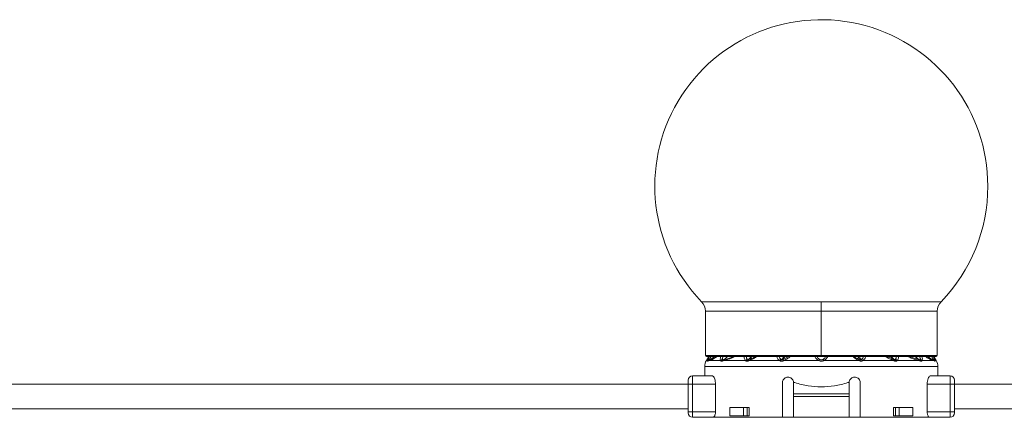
# Model space of a CAD drawing. Header units: millimetres. Extents: x -458 to 1924, y -69 to 430.
# Tile 45 of 49: x 1627 to 1805, y 158 to 230. Entities that reach past the tile are written whole.
import ezdxf

# ---------------------------------------------------------------- set-up
doc = ezdxf.new("R2010")
doc.units = ezdxf.units.MM

# ---------------------------------------------------------------- blocks, each defined once
blk = doc.blocks.new('Drawing View6')
at = {"color": 7, "linetype": 'Continuous', "lineweight": 18}
for p, q in [((178.42, 0), (156.85, 0)), ((157.55, -1.74), (157.55, -9.69)), ((178.42, -1.74), (157.55, -1.74)), ((178.42, -1.74), (178.42, 0)), ((200, 0), (178.42, 0)), ((178.42, -1.74), (178.42, -9.69)), ((199.3, -1.74), (178.42, -1.74)), ((199.3, -9.69), (199.3, -1.74)), ((178.42, -9.69), (157.55, -9.69)), ((158.15, -9.89), (157.71, -10.63)), ((157.71, -10.63), (157.95, -10.63)), ((157.75, -9.89), (178.42, -9.89)), ((158.26, -10.63), (157.96, -10.75)), ((158.26, -10.63), (160.27, -10.63)), ((160.83, -10.63), (164.78, -10.63)), ((165.36, -10.63), (170.93, -10.63)), ((172.48, -9.89), (171.52, -10.45)), ((199.3, -9.69), (178.42, -9.69)), ((178.42, -9.69), (178.42, -9.89)), ((178.42, -9.89), (199.1, -9.89)), ((178.86, -10.63), (185.28, -10.63)), ((185.87, -10.63), (191.48, -10.63)), ((191.42, -10.43), (190.33, -9.89)), ((192.07, -10.63), (196.02, -10.63)), ((195.83, -10.42), (194.32, -9.89)), ((196.58, -10.63), (198.59, -10.63)), ((198.88, -10.75), (198.59, -10.63)), ((198.69, -9.89), (199.14, -10.63)), ((198.89, -10.63), (199.14, -10.63)), ((157.42, -11.66), (157.42, -13.35)), ((199.42, -11.66), (157.42, -11.66)), ((199.42, -13.35), (199.42, -11.66)), ((154.42, -14.85), (154.42, -14.15)), ((155.22, -14.85), (155.22, -13.35)), ((158.73, -13.35), (155.22, -13.35)), ((201.62, -13.35), (198.11, -13.35)), ((201.62, -13.35), (201.62, -14.85)), ((202.42, -14.15), (202.42, -14.85)), ((154.42, -14.85), (2.42, -14.85)), ((154.42, -14.85), (155.22, -14.85)), ((154.42, -19.85), (154.42, -14.85)), ((159.36, -14.85), (155.22, -14.85)), ((155.22, -19.85), (155.22, -14.85)), ((159.36, -14.85), (159.36, -19.85)), ((171.42, -20.85), (171.42, -14.6)), ((173.42, -16.6), (173.42, -14.6)), ((173.42, -14.6), (173.63, -14.6)), ((183.21, -14.6), (183.42, -14.6)), ((183.42, -14.6), (183.42, -16.6)), ((185.42, -14.6), (185.42, -20.85)), ((197.49, -14.85), (197.49, -19.85)), ((201.62, -14.85), (197.49, -14.85)), ((202.42, -14.85), (201.62, -14.85)), ((201.62, -14.85), (201.62, -19.85)), ((274.83, -14.85), (202.42, -14.85)), ((202.42, -14.85), (202.42, -19.85)), ((183.42, -16.6), (173.42, -16.6)), ((173.42, -17.1), (173.42, -16.6)), ((183.42, -17.1), (173.42, -17.1)), ((173.42, -17.1), (173.42, -20.85)), ((183.42, -17.1), (183.42, -16.6)), ((183.42, -20.85), (183.42, -17.1)), ((154.42, -19.35), (2.42, -19.35)), ((161.91, -19.1), (161.91, -20.6)), ((164.38, -19.1), (161.91, -19.1)), ((164.38, -20.6), (164.38, -19.1)), ((164.38, -19.1), (165.05, -19.1)), ((165.05, -20.6), (165.05, -19.1)), ((165.45, -19.1), (165.05, -19.1)), ((165.45, -19.1), (165.45, -20.6)), ((191.4, -19.1), (191.4, -20.6)), ((191.79, -19.1), (191.4, -19.1)), ((191.79, -20.6), (191.79, -19.1)), ((191.79, -19.1), (192.46, -19.1)), ((192.46, -20.6), (192.46, -19.1)), ((194.93, -19.1), (192.46, -19.1)), ((194.93, -19.1), (194.93, -20.6)), ((274.83, -19.35), (202.42, -19.35)), ((154.42, -20.05), (154.42, -19.85)), ((154.42, -19.85), (155.22, -19.85)), ((155.22, -20.85), (155.22, -19.85)), ((155.22, -19.85), (159.36, -19.85)), ((155.22, -20.85), (158.93, -20.85)), ((158.93, -20.85), (171.42, -20.85)), ((164.38, -20.6), (161.91, -20.6)), ((165.05, -20.6), (164.38, -20.6)), ((165.45, -20.6), (165.05, -20.6)), ((173.42, -20.85), (171.42, -20.85)), ((173.42, -20.85), (183.42, -20.85)), ((185.42, -20.85), (183.42, -20.85)), ((185.42, -20.85), (197.92, -20.85)), ((191.79, -20.6), (191.4, -20.6)), ((192.46, -20.6), (191.79, -20.6)), ((194.93, -20.6), (192.46, -20.6)), ((201.62, -19.85), (197.49, -19.85)), ((201.62, -20.85), (197.92, -20.85)), ((201.62, -19.85), (201.62, -20.85)), ((202.42, -19.85), (201.62, -19.85)), ((202.42, -20.05), (202.42, -19.85))]:
    blk.add_line(p, q, dxfattribs=at)
at = {"color": 7, "linetype": 'Continuous', "lineweight": 18, "flags": 128}
blk.add_lwpolyline([(171.61, -10.63), (172.38, -10.63), (173.16, -10.63), (173.95, -10.63), (174.75, -10.63), (175.56, -10.63), (176.36, -10.63), (177.17, -10.63), (177.99, -10.63)], dxfattribs=at)
at = {"color": 7, "linetype": 'Continuous', "lineweight": 18}
for centre, radius, start, end in [((178.42, 20.84), 30, 0, 224.009), ((178.42, 20.84), 30, 315.991, 0), ((155.05, -1.74), 2.5, 0, 44.009), ((201.8, -1.74), 2.5, 135.991, 180), ((159.42, -11.66), 2, 149.0362, 180), ((157.75, -9.69), 0.2, 180, 270), ((158.34, -10.9), 0.47, 100.9672, 144.8077), ((158.39, -10.98), 0.5, 109.1019, 153.0969), ((158.4, -10.96), 0.482, 109.3625, 154.2596), ((158.66, -10.85), 0.464, 111.8132, 151.3198), ((160.7, -10.98), 0.556, 101.6448, 140.4638), ((160.82, -10.96), 0.489, 111.492, 154.5199), ((160.85, -10.87), 0.399, 113.9413, 162.016), ((161.18, -10.76), 0.374, 116.4592, 160.1268), ((165.22, -10.99), 0.575, 104.4162, 140.4213), ((165.36, -10.95), 0.506, 114.2513, 153.2837), ((165.49, -10.65), 0.248, 134.0214, 187.8098), ((165.6, -10.59), 0.235, 136.7077, 188.1385), ((171.37, -10.94), 0.543, 110.8768, 144.3208), ((171.54, -10.92), 0.521, 122.0688, 155.3334), ((178.5, -10.9), 0.582, 126.5982, 151.6208), ((178.35, -10.9), 0.582, 28.3791, 53.4018), ((183.87, -9.96), 1.54, 334.6618, 341.3124), ((184.23, -10.16), 1.15, 335.9647, 344.8865), ((185.36, -10.88), 0.461, 25.3523, 58.9903), ((185.48, -10.89), 0.478, 33.9668, 67.8038), ((191.25, -10.59), 0.235, 351.8615, 43.2923), ((191.35, -10.65), 0.248, 352.1906, 45.9788), ((191.48, -10.95), 0.506, 26.7165, 65.7489), ((191.63, -10.99), 0.575, 39.5788, 75.5839), ((195.66, -10.76), 0.374, 19.8732, 63.5408), ((196, -10.87), 0.399, 17.9841, 66.0586), ((196.02, -10.96), 0.489, 25.4801, 68.508), ((196.15, -10.98), 0.556, 39.5362, 78.3552), ((198.18, -10.85), 0.464, 28.6802, 68.1868), ((198.51, -10.9), 0.47, 35.1923, 79.0329), ((198.45, -10.96), 0.482, 25.7404, 70.6374), ((198.45, -10.98), 0.5, 26.9031, 70.898), ((199.1, -9.69), 0.2, 270, 0), ((197.42, -11.66), 2, 0, 30.9638), ((155.22, -14.15), 0.8, 90, 180), ((201.62, -14.15), 0.8, 0, 90), ((155.22, -20.05), 0.8, 180, 270), ((201.62, -20.05), 0.8, 270, 0)]:
    blk.add_arc(centre, radius, start, end, dxfattribs=at)
for points, knots in [([(157.95, -10.75), (157.94, -10.74), (157.93, -10.72), (157.94, -10.66), (157.95, -10.63)], [0, 0, 0, 0, 0.552011, 1, 1, 1, 1]), ([(157.95, -10.63), (157.98, -10.54), (158.05, -10.35), (158.21, -10.05), (158.29, -9.89)], [0, 0, 0, 0, 0.468096, 1, 1, 1, 1]), ([(158.23, -10.51), (158.23, -10.5), (158.22, -10.49), (158.24, -10.45), (158.25, -10.44)], [0, 0, 0, 0, 0.543645, 1, 1, 1, 1]), ([(159.13, -9.89), (159.05, -9.98), (158.8, -10.26), (158.46, -10.41), (158.23, -10.51)], [0, 0, 0, 0, 0.348264, 1, 1, 1, 1]), ([(158.24, -10.5), (158.24, -10.5), (158.23, -10.51), (158.23, -10.51), (158.23, -10.51)], [0, 0, 0, 0, 0.560002, 1, 1, 1, 1]), ([(159.14, -9.89), (159.06, -9.98), (158.81, -10.26), (158.47, -10.4), (158.24, -10.5)], [0, 0, 0, 0, 0.322153, 1, 1, 1, 1]), ([(158.49, -10.42), (158.44, -10.44), (158.35, -10.47), (158.27, -10.49), (158.24, -10.5)], [0, 0, 0, 0, 0.543046, 1, 1, 1, 1]), ([(158.25, -10.44), (158.27, -10.4), (158.31, -10.32), (158.42, -10.14), (158.51, -9.98), (158.56, -9.89)], [0, 0, 0, 0, 0.282717, 0.578892, 1, 1, 1, 1]), ([(159.63, -9.89), (159.54, -9.96), (159.31, -10.15), (158.98, -10.33), (158.59, -10.51), (158.38, -10.58), (158.26, -10.63)], [0, 0, 0, 0, 0.1398867, 0.360724, 0.6347037, 1, 1, 1, 1]), ([(159.55, -9.89), (159.49, -9.93), (159, -10.29), (158.73, -10.36), (158.49, -10.42)], [0, 0, 0, 0, 0.122679, 1, 1, 1, 1]), ([(160.27, -10.63), (160.25, -10.57), (160.21, -10.46), (160.23, -10.2), (160.29, -9.99), (160.32, -9.89)], [0, 0, 0, 0, 0.306278, 0.66202, 1, 1, 1, 1]), ([(160.38, -10.75), (160.35, -10.73), (160.3, -10.71), (160.28, -10.65), (160.27, -10.63)], [0, 0, 0, 0, 0.5787259, 1, 1, 1, 1]), ([(160.83, -10.63), (160.76, -10.65), (160.64, -10.69), (160.52, -10.73), (160.47, -10.74)], [0, 0, 0, 0, 0.555292, 1, 1, 1, 1]), ([(160.59, -10.44), (160.58, -10.4), (160.58, -10.32), (160.61, -10.14), (160.66, -9.98), (160.7, -9.89)], [0, 0, 0, 0, 0.282619, 0.578744, 1, 1, 1, 1]), ([(160.65, -10.5), (160.63, -10.5), (160.6, -10.48), (160.59, -10.45), (160.59, -10.44)], [0, 0, 0, 0, 0.571169, 1, 1, 1, 1]), ([(161.45, -9.89), (161.43, -9.92), (161.34, -10.05), (161.08, -10.29), (160.81, -10.42), (160.65, -10.5)], [0, 0, 0, 0, 0.115872, 0.449722, 1, 1, 1, 1]), ([(160.69, -10.5), (160.68, -10.5), (160.66, -10.51), (160.65, -10.5), (160.65, -10.5)], [0, 0, 0, 0, 0.560007, 1, 1, 1, 1]), ([(161.49, -9.89), (161.46, -9.92), (161.37, -10.05), (161.11, -10.28), (160.85, -10.42), (160.69, -10.5)], [0, 0, 0, 0, 0.113271, 0.448095, 1, 1, 1, 1]), ([(161.02, -10.42), (160.95, -10.44), (160.84, -10.46), (160.74, -10.49), (160.69, -10.5)], [0, 0, 0, 0, 0.554562, 1, 1, 1, 1]), ([(162.71, -9.89), (162.68, -9.91), (162.47, -10.09), (162.05, -10.23), (161.45, -10.47), (161.06, -10.57), (160.83, -10.63)], [0, 0, 0, 0, 0.048891, 0.310078, 0.599133, 1, 1, 1, 1]), ([(162.55, -9.89), (162.53, -9.9), (161.95, -10.23), (161.47, -10.33), (161.02, -10.42)], [0, 0, 0, 0, 0.044719, 1, 1, 1, 1]), ([(164.78, -10.63), (164.72, -10.57), (164.61, -10.46), (164.52, -10.2), (164.53, -9.99), (164.53, -9.89)], [0, 0, 0, 0, 0.3037642, 0.6547645, 1, 1, 1, 1]), ([(164.91, -10.72), (164.88, -10.71), (164.83, -10.68), (164.79, -10.64), (164.78, -10.63)], [0, 0, 0, 0, 0.579744, 1, 1, 1, 1]), ([(165.08, -10.44), (165.05, -10.4), (164.99, -10.32), (164.95, -10.14), (164.96, -9.98), (164.97, -9.89)], [0, 0, 0, 0, 0.282612, 0.578727, 1, 1, 1, 1]), ([(165.16, -10.49), (165.14, -10.48), (165.11, -10.47), (165.09, -10.45), (165.08, -10.44)], [0, 0, 0, 0, 0.574767, 1, 1, 1, 1]), ([(165.76, -9.89), (165.75, -9.91), (165.69, -10.04), (165.5, -10.27), (165.29, -10.4), (165.16, -10.49)], [0, 0, 0, 0, 0.0905255, 0.4283247, 1, 1, 1, 1]), ([(165.32, -10.47), (165.29, -10.49), (165.22, -10.51), (165.18, -10.5), (165.16, -10.49)], [0, 0, 0, 0, 0.541687, 1, 1, 1, 1]), ([(165.36, -10.63), (165.34, -10.64), (165.3, -10.66), (165.27, -10.68), (165.25, -10.69)], [0, 0, 0, 0, 0.558376, 1, 1, 1, 1]), ([(165.88, -9.89), (165.87, -9.91), (165.82, -10.02), (165.63, -10.25), (165.44, -10.39), (165.32, -10.47)], [0, 0, 0, 0, 0.071997, 0.416313, 1, 1, 1, 1]), ([(165.43, -10.43), (165.41, -10.44), (165.37, -10.45), (165.34, -10.47), (165.32, -10.47)], [0, 0, 0, 0, 0.557314, 1, 1, 1, 1]), ([(166.8, -9.89), (166.62, -10), (166.15, -10.32), (165.67, -10.51), (165.36, -10.63)], [0, 0, 0, 0, 0.37174, 1, 1, 1, 1]), ([(166.56, -9.89), (166.46, -9.95), (166.09, -10.18), (165.71, -10.32), (165.43, -10.43)], [0, 0, 0, 0, 0.255256, 1, 1, 1, 1]), ([(170.93, -10.63), (170.81, -10.54), (170.55, -10.35), (170.46, -10.05), (170.41, -9.89)], [0, 0, 0, 0, 0.465818, 1, 1, 1, 1]), ([(171.18, -10.44), (171.13, -10.4), (171.03, -10.32), (170.91, -10.14), (170.88, -9.98), (170.86, -9.89)], [0, 0, 0, 0, 0.282713, 0.578886, 1, 1, 1, 1]), ([(171.06, -10.7), (171.04, -10.69), (170.99, -10.67), (170.95, -10.64), (170.93, -10.63)], [0, 0, 0, 0, 0.55931, 1, 1, 1, 1]), ([(171.61, -10.63), (171.56, -10.65), (171.46, -10.71), (171.32, -10.74), (171.18, -10.74), (171.1, -10.72), (171.06, -10.7)], [0, 0, 0, 0, 0.273675, 0.544486, 0.766897, 1, 1, 1, 1]), ([(171.26, -10.48), (171.24, -10.47), (171.21, -10.46), (171.19, -10.44), (171.18, -10.44)], [0, 0, 0, 0, 0.555851, 1, 1, 1, 1]), ([(171.59, -9.89), (171.57, -9.96), (171.49, -10.24), (171.36, -10.38), (171.26, -10.48)], [0, 0, 0, 0, 0.273504, 1, 1, 1, 1]), ([(171.52, -10.45), (171.5, -10.46), (171.46, -10.48), (171.39, -10.5), (171.32, -10.5), (171.28, -10.48), (171.26, -10.48)], [0, 0, 0, 0, 0.255573, 0.503234, 0.749597, 1, 1, 1, 1]), ([(171.8, -9.89), (171.78, -9.95), (171.7, -10.21), (171.6, -10.35), (171.52, -10.45)], [0, 0, 0, 0, 0.257868, 1, 1, 1, 1]), ([(171.61, -10.63), (171.58, -10.58), (171.54, -10.5), (171.53, -10.46), (171.52, -10.45)], [0, 0, 0, 0, 0.559299, 1, 1, 1, 1]), ([(172.82, -9.89), (172.64, -10.03), (172.26, -10.32), (171.83, -10.52), (171.61, -10.63)], [0, 0, 0, 0, 0.482432, 1, 1, 1, 1]), ([(177.26, -9.89), (177.27, -9.91), (177.32, -10.03), (177.47, -10.24), (177.69, -10.47), (177.9, -10.58), (177.99, -10.63)], [0, 0, 0, 0, 0.0875512, 0.3746179, 0.7284589, 1, 1, 1, 1]), ([(177.67, -9.89), (177.71, -9.98), (177.78, -10.14), (177.96, -10.32), (178.09, -10.4), (178.15, -10.44)], [0, 0, 0, 0, 0.4214293, 0.7175146, 1, 1, 1, 1]), ([(177.99, -10.63), (178.06, -10.66), (178.19, -10.73), (178.4, -10.76), (178.58, -10.74), (178.73, -10.7), (178.82, -10.65), (178.86, -10.63)], [0, 0, 0, 0, 0.269902, 0.490211, 0.672926, 0.851395, 1, 1, 1, 1]), ([(178.15, -10.44), (178.19, -10.45), (178.25, -10.48), (178.35, -10.5), (178.44, -10.51), (178.56, -10.49), (178.64, -10.46), (178.69, -10.44)], [0, 0, 0, 0, 0.212437, 0.388959, 0.539022, 0.670349, 1, 1, 1, 1]), ([(178.69, -10.44), (178.76, -10.4), (178.89, -10.32), (179.06, -10.14), (179.14, -9.98), (179.18, -9.89)], [0, 0, 0, 0, 0.282689, 0.578819, 1, 1, 1, 1]), ([(178.86, -10.63), (178.97, -10.57), (179.19, -10.44), (179.44, -10.18), (179.53, -9.98), (179.58, -9.89)], [0, 0, 0, 0, 0.327806, 0.696077, 1, 1, 1, 1]), ([(185.26, -10.62), (184.98, -10.49), (184.54, -10.29), (184.18, -9.99), (184.06, -9.89)], [0, 0, 0, 0, 0.65376, 1, 1, 1, 1]), ([(185.33, -10.46), (185.06, -10.33), (184.7, -10.17), (184.39, -9.94), (184.32, -9.89)], [0, 0, 0, 0, 0.758653, 1, 1, 1, 1]), ([(185.33, -10.46), (185.25, -10.35), (185.15, -10.21), (185.07, -9.96), (185.05, -9.89)], [0, 0, 0, 0, 0.728431, 1, 1, 1, 1]), ([(185.59, -10.48), (185.5, -10.38), (185.36, -10.24), (185.28, -9.97), (185.25, -9.89)], [0, 0, 0, 0, 0.696176, 1, 1, 1, 1]), ([(185.28, -10.63), (185.27, -10.63), (185.27, -10.62), (185.26, -10.62), (185.26, -10.62)], [0, 0, 0, 0, 0.558902, 1, 1, 1, 1]), ([(185.77, -10.68), (185.73, -10.69), (185.66, -10.72), (185.53, -10.72), (185.4, -10.69), (185.32, -10.65), (185.28, -10.63)], [0, 0, 0, 0, 0.249494, 0.497197, 0.746131, 1, 1, 1, 1]), ([(185.34, -10.46), (185.33, -10.46), (185.33, -10.46), (185.33, -10.46), (185.33, -10.46)], [0, 0, 0, 0, 0.5572157, 1, 1, 1, 1]), ([(185.59, -10.48), (185.57, -10.49), (185.54, -10.5), (185.47, -10.5), (185.4, -10.49), (185.36, -10.47), (185.34, -10.46)], [0, 0, 0, 0, 0.2508524, 0.4979909, 0.7459051, 1, 1, 1, 1]), ([(185.66, -10.45), (185.65, -10.46), (185.63, -10.47), (185.6, -10.48), (185.59, -10.48)], [0, 0, 0, 0, 0.562939, 1, 1, 1, 1]), ([(186, -9.89), (185.98, -9.99), (185.94, -10.15), (185.81, -10.34), (185.71, -10.41), (185.66, -10.45)], [0, 0, 0, 0, 0.43113, 0.722241, 1, 1, 1, 1]), ([(185.87, -10.63), (185.86, -10.64), (185.82, -10.66), (185.79, -10.67), (185.77, -10.68)], [0, 0, 0, 0, 0.559965, 1, 1, 1, 1]), ([(186.4, -9.89), (186.4, -9.91), (186.4, -10.09), (186.23, -10.37), (185.99, -10.54), (185.87, -10.63)], [0, 0, 0, 0, 0.068262, 0.54938, 1, 1, 1, 1]), ([(191.48, -10.63), (191.19, -10.51), (190.7, -10.32), (190.23, -10.01), (190.04, -9.89)], [0, 0, 0, 0, 0.602045, 1, 1, 1, 1]), ([(191.52, -10.47), (191.46, -10.43), (191.31, -10.34), (191.12, -10.14), (191, -9.96), (190.96, -9.89)], [0, 0, 0, 0, 0.29204, 0.713629, 1, 1, 1, 1]), ([(191.69, -10.49), (191.62, -10.45), (191.45, -10.36), (191.26, -10.15), (191.12, -9.98), (191.08, -9.89), (191.08, -9.89)], [0, 0, 0, 0, 0.28583, 0.698372, 0.989823, 1, 1, 1, 1]), ([(191.52, -10.47), (191.5, -10.47), (191.47, -10.45), (191.44, -10.44), (191.42, -10.43)], [0, 0, 0, 0, 0.562686, 1, 1, 1, 1]), ([(191.6, -10.69), (191.58, -10.68), (191.54, -10.66), (191.5, -10.64), (191.48, -10.63)], [0, 0, 0, 0, 0.561612, 1, 1, 1, 1]), ([(191.69, -10.49), (191.66, -10.5), (191.62, -10.51), (191.55, -10.48), (191.52, -10.47)], [0, 0, 0, 0, 0.540903, 1, 1, 1, 1]), ([(191.77, -10.44), (191.76, -10.45), (191.73, -10.47), (191.7, -10.48), (191.69, -10.49)], [0, 0, 0, 0, 0.569816, 1, 1, 1, 1]), ([(191.88, -9.89), (191.89, -9.98), (191.9, -10.14), (191.85, -10.32), (191.8, -10.4), (191.77, -10.44)], [0, 0, 0, 0, 0.421454, 0.717521, 1, 1, 1, 1]), ([(192.07, -10.63), (192.05, -10.65), (192.01, -10.69), (191.96, -10.71), (191.93, -10.72)], [0, 0, 0, 0, 0.56467, 1, 1, 1, 1]), ([(192.32, -9.89), (192.32, -9.9), (192.34, -10), (192.31, -10.2), (192.24, -10.46), (192.12, -10.58), (192.07, -10.63)], [0, 0, 0, 0, 0.029365, 0.330402, 0.706505, 1, 1, 1, 1]), ([(196.02, -10.63), (195.78, -10.57), (195.34, -10.45), (194.73, -10.22), (194.33, -10.03), (194.16, -9.91), (194.12, -9.89)], [0, 0, 0, 0, 0.408322, 0.76264, 0.943754, 1, 1, 1, 1]), ([(196.16, -10.5), (195.95, -10.4), (195.65, -10.25), (195.44, -9.98), (195.37, -9.89)], [0, 0, 0, 0, 0.681942, 1, 1, 1, 1]), ([(196.2, -10.5), (196.1, -10.46), (195.88, -10.36), (195.6, -10.15), (195.45, -9.96), (195.4, -9.89)], [0, 0, 0, 0, 0.31705, 0.750332, 1, 1, 1, 1]), ([(196.16, -10.5), (196.1, -10.49), (195.99, -10.46), (195.88, -10.43), (195.83, -10.42)], [0, 0, 0, 0, 0.565432, 1, 1, 1, 1]), ([(196.37, -10.74), (196.31, -10.72), (196.19, -10.69), (196.07, -10.65), (196.02, -10.63)], [0, 0, 0, 0, 0.564676, 1, 1, 1, 1]), ([(196.15, -9.89), (196.18, -9.98), (196.24, -10.14), (196.27, -10.32), (196.26, -10.4), (196.26, -10.44)], [0, 0, 0, 0, 0.421041, 0.717299, 1, 1, 1, 1]), ([(196.2, -10.5), (196.19, -10.5), (196.18, -10.51), (196.16, -10.5), (196.16, -10.5)], [0, 0, 0, 0, 0.559121, 1, 1, 1, 1]), ([(196.26, -10.44), (196.26, -10.45), (196.25, -10.48), (196.22, -10.5), (196.2, -10.5)], [0, 0, 0, 0, 0.509913, 1, 1, 1, 1]), ([(196.58, -10.63), (196.56, -10.66), (196.54, -10.72), (196.49, -10.74), (196.46, -10.75)], [0, 0, 0, 0, 0.541803, 1, 1, 1, 1]), ([(196.53, -9.89), (196.57, -10.05), (196.66, -10.35), (196.6, -10.54), (196.58, -10.63)], [0, 0, 0, 0, 0.525536, 1, 1, 1, 1]), ([(198.59, -10.63), (198.45, -10.58), (198.21, -10.5), (197.76, -10.27), (197.42, -10.08), (197.23, -9.9), (197.22, -9.89)], [0, 0, 0, 0, 0.399487, 0.712863, 0.983883, 1, 1, 1, 1]), ([(198.35, -10.42), (198.1, -10.37), (197.83, -10.33), (197.32, -9.91), (197.3, -9.89)], [0, 0, 0, 0, 0.956086, 1, 1, 1, 1]), ([(198.61, -10.5), (198.51, -10.46), (198.26, -10.37), (197.95, -10.16), (197.77, -9.97), (197.7, -9.89)], [0, 0, 0, 0, 0.288519, 0.718464, 1, 1, 1, 1]), ([(198.62, -10.51), (198.52, -10.47), (198.27, -10.37), (197.95, -10.17), (197.78, -9.97), (197.71, -9.89)], [0, 0, 0, 0, 0.288338, 0.717896, 1, 1, 1, 1]), ([(198.28, -9.89), (198.34, -9.98), (198.43, -10.14), (198.53, -10.32), (198.58, -10.4), (198.6, -10.44)], [0, 0, 0, 0, 0.421045, 0.717302, 1, 1, 1, 1]), ([(198.61, -10.5), (198.57, -10.49), (198.49, -10.47), (198.4, -10.43), (198.35, -10.42)], [0, 0, 0, 0, 0.542941, 1, 1, 1, 1]), ([(198.55, -9.89), (198.64, -10.05), (198.8, -10.35), (198.86, -10.54), (198.89, -10.63)], [0, 0, 0, 0, 0.528095, 1, 1, 1, 1]), ([(198.6, -10.44), (198.61, -10.46), (198.63, -10.49), (198.62, -10.5), (198.62, -10.51)], [0, 0, 0, 0, 0.510723, 1, 1, 1, 1]), ([(198.62, -10.51), (198.61, -10.51), (198.61, -10.51), (198.61, -10.5), (198.61, -10.5)], [0, 0, 0, 0, 0.5597797, 1, 1, 1, 1]), ([(198.89, -10.63), (198.9, -10.66), (198.92, -10.73), (198.9, -10.74), (198.9, -10.75)], [0, 0, 0, 0, 0.572072, 1, 1, 1, 1]), ([(157.96, -10.75), (157.96, -10.75), (157.95, -10.75), (157.95, -10.75), (157.95, -10.75)], [0, 0, 0, 0, 0.560051, 1, 1, 1, 1]), ([(160.47, -10.74), (160.45, -10.75), (160.42, -10.75), (160.39, -10.75), (160.38, -10.75)], [0, 0, 0, 0, 0.560194, 1, 1, 1, 1]), ([(165.25, -10.69), (165.19, -10.71), (165.1, -10.75), (164.99, -10.75), (164.94, -10.73), (164.91, -10.72)], [0, 0, 0, 0, 0.482193, 0.740263, 1, 1, 1, 1]), ([(191.93, -10.72), (191.89, -10.74), (191.81, -10.75), (191.69, -10.73), (191.63, -10.7), (191.6, -10.69)], [0, 0, 0, 0, 0.4808387, 0.7383008, 1, 1, 1, 1]), ([(196.46, -10.75), (196.45, -10.75), (196.42, -10.75), (196.39, -10.75), (196.37, -10.74)], [0, 0, 0, 0, 0.559055, 1, 1, 1, 1]), ([(198.9, -10.75), (198.9, -10.75), (198.89, -10.75), (198.88, -10.75), (198.88, -10.75)], [0, 0, 0, 0, 0.559761, 1, 1, 1, 1]), ([(159.36, -14.85), (159.35, -14.7), (159.34, -14.38), (159.23, -13.96), (159.09, -13.62), (158.91, -13.39), (158.79, -13.37), (158.73, -13.35)], [0, 0, 0, 0, 0.192981, 0.385659, 0.586478, 0.804523, 1, 1, 1, 1]), ([(171.42, -14.6), (171.43, -14.53), (171.44, -14.34), (171.56, -14.07), (171.77, -13.82), (172.06, -13.65), (172.4, -13.58), (172.75, -13.64), (173.06, -13.81), (173.29, -14.07), (173.41, -14.35), (173.42, -14.53), (173.42, -14.6)], [0, 0, 0, 0, 0.072436, 0.171678, 0.273655, 0.380851, 0.493082, 0.607601, 0.720798, 0.830386, 0.936169, 1, 1, 1, 1]), ([(183.42, -14.6), (183.43, -14.53), (183.44, -14.34), (183.56, -14.07), (183.77, -13.82), (184.07, -13.65), (184.4, -13.58), (184.75, -13.63), (185.06, -13.8), (185.29, -14.07), (185.41, -14.36), (185.42, -14.54), (185.42, -14.6)], [0, 0, 0, 0, 0.070113, 0.172193, 0.275296, 0.380868, 0.489956, 0.602613, 0.717149, 0.830046, 0.937783, 1, 1, 1, 1]), ([(198.11, -13.35), (198.06, -13.37), (197.93, -13.4), (197.74, -13.65), (197.58, -14.05), (197.5, -14.49), (197.49, -14.76), (197.49, -14.85)], [0, 0, 0, 0, 0.198955, 0.434328, 0.666448, 0.882432, 1, 1, 1, 1]), ([(178.42, -15.37), (177.62, -15.33), (175.98, -15.27), (174.43, -14.83), (173.63, -14.6)], [0, 0, 0, 0, 0.486988, 1, 1, 1, 1]), ([(183.21, -14.6), (182.42, -14.83), (180.86, -15.27), (179.22, -15.33), (178.42, -15.37)], [0, 0, 0, 0, 0.513031, 1, 1, 1, 1]), ([(158.93, -20.85), (158.97, -20.84), (159.07, -20.81), (159.21, -20.62), (159.31, -20.33), (159.35, -20.06), (159.35, -19.9), (159.36, -19.85)], [0, 0, 0, 0, 0.237843, 0.475882, 0.706486, 0.917911, 1, 1, 1, 1]), ([(197.49, -19.85), (197.49, -19.88), (197.49, -20.01), (197.52, -20.24), (197.59, -20.51), (197.7, -20.72), (197.81, -20.84), (197.89, -20.85), (197.92, -20.85)], [0, 0, 0, 0, 0.0479667, 0.2355684, 0.4257295, 0.6288691, 0.8495596, 1, 1, 1, 1])]:
    blk.add_open_spline(points, degree=3, knots=knots, dxfattribs=at)

msp = doc.modelspace()

# ---------------------------------------------------------------- block references
at = {"color": 7, "linetype": 'Continuous', "lineweight": 18}
msp.add_blockref('Drawing View6', (1593.22, 179.21), dxfattribs=at)

doc.saveas('drawing.dxf')
